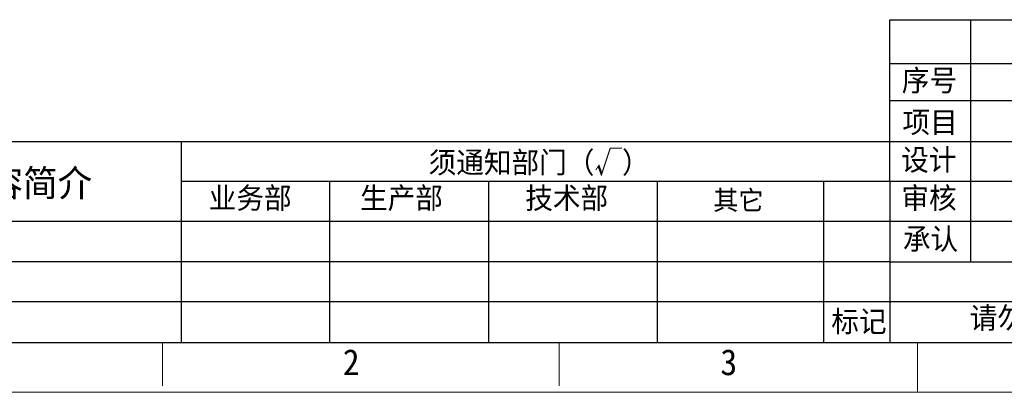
# Model space of a CAD drawing. Header units: millimetres. Extents: x -43833 to -38083, y -3638 to -2112.
# Tile 2 of 114: x -43523 to -42917, y -3638 to -3409. Entities that reach past the tile are written whole.
import ezdxf
from ezdxf.enums import TextEntityAlignment as Align

# ---------------------------------------------------------------- set-up
doc = ezdxf.new("R2010")
doc.units = ezdxf.units.MM
doc.layers.add('用户自定义1', color=4, linetype='Continuous', lineweight=13)
doc.styles.add('样式 2', font='simkai.ttf', dxfattribs={"width": 0.95})

msp = doc.modelspace()

# ---------------------------------------------------------------- linework, layer by layer
at = {"color": 7, "linetype": 'Continuous', "lineweight": 25}
for p, q in [((-42987.752, -3508.233), (-42987.752, -3409.029)), ((-42987.752, -3409.029), (-42077.492, -3409.029)), ((-42938.15, -3409.029), (-42938.15, -3557.835)), ((-42987.752, -3435.995), (-42077.492, -3435.995)), ((-42987.752, -3458.631), (-42077.492, -3458.631)), ((-43802.633, -3483.946), (-42987.752, -3483.946)), ((-43423.639, -3483.946), (-43423.639, -3607.438)), ((-42987.752, -3483.946), (-42293.321, -3483.946)), ((-43423.639, -3508.233), (-42987.752, -3508.233)), ((-43332.491, -3508.233), (-43332.491, -3607.438)), ((-43234.654, -3508.233), (-43234.654, -3607.438)), ((-43130.947, -3508.233), (-43130.947, -3607.438)), ((-43028.55, -3508.233), (-43028.55, -3607.438)), ((-42987.752, -3508.233), (-42987.752, -3607.438)), ((-42987.752, -3508.233), (-42293.321, -3508.233)), ((-43802.633, -3532.869), (-42987.752, -3532.869)), ((-42987.752, -3532.869), (-42293.321, -3532.869)), ((-42987.752, -3557.835), (-43802.633, -3557.835)), ((-42987.752, -3557.835), (-42077.492, -3557.835)), ((-43802.633, -3582.196), (-42987.752, -3582.196)), ((-42987.752, -3582.196), (-42770.743, -3582.196))]:
    msp.add_line(p, q, dxfattribs=at)
at = {"color": 0, "linetype": 'Continuous', "lineweight": 25}
msp.add_line((-43802.633, -3607.438), (-42077.492, -3607.438), dxfattribs=at)
at = {"layer": '用户自定义1', "color": 0, "lineweight": 15, "ltscale": 0.3}
for p, q in [((-42077.492, -3607.438), (-43802.653, -3607.438)), ((-43435.243, -3607.438), (-43435.243, -3634.036)), ((-43191.222, -3607.438), (-43191.222, -3634.036)), ((-42970.661, -3607.438), (-42970.661, -3638.026)), ((-42962.721, -3607.438), (-42169.256, -3607.438)), ((-42046.904, -3638.026), (-43833.241, -3638.026))]:
    msp.add_line(p, q, dxfattribs=at)

# ---------------------------------------------------------------- texts
at = {"color": 7, "linetype": 'Continuous', "lineweight": 25, "attachment_point": 1, "style": '样式 2'}
for s, insert, char_height in [('序号', (-42980.36, -3439.772), 13.1239), ('项目', (-42979.97, -3465.473), 13.1239), ('须通知部门（√）', (-43271.508, -3490.186), 13.1239), ('设计', (-42980.71, -3488.573), 13.1239), ('更改内容简介', (-43606.013, -3501.252), 16.4049), ('业务部', (-43406.764, -3512.048), 13.1239), ('生产部', (-43313.699, -3512.048), 13.1239), ('技术部', (-43212.045, -3512.048), 13.1239), ('其它', (-43096.315, -3514.004), 11.9308), ('审核', (-42980.634, -3512.048), 13.1239), ('承认', (-42979.695, -3537.261), 13.1239), ('请勿测量图面', (-42938.601, -3585.726), 13.1239)]:
    msp.add_mtext(s, dxfattribs=dict(at, insert=insert, char_height=char_height))
at = {"color": 0, "linetype": 'Continuous', "lineweight": 25, "insert": (-43023.704, -3587.943), "char_height": 13.1239, "attachment_point": 1, "style": '样式 2'}
msp.add_mtext('标记', dxfattribs=at)
at = {"layer": '用户自定义1', "color": 0, "lineweight": 15, "ltscale": 0.3, "style": '样式 2', "width": 0.95}
for s, p in [('2', (-43319.097, -3627.491)), ('3', (-43086.806, -3627.491))]:
    msp.add_text(s, height=15.959, dxfattribs=at).set_placement(p, align=Align.CENTER)

doc.saveas('drawing.dxf')
